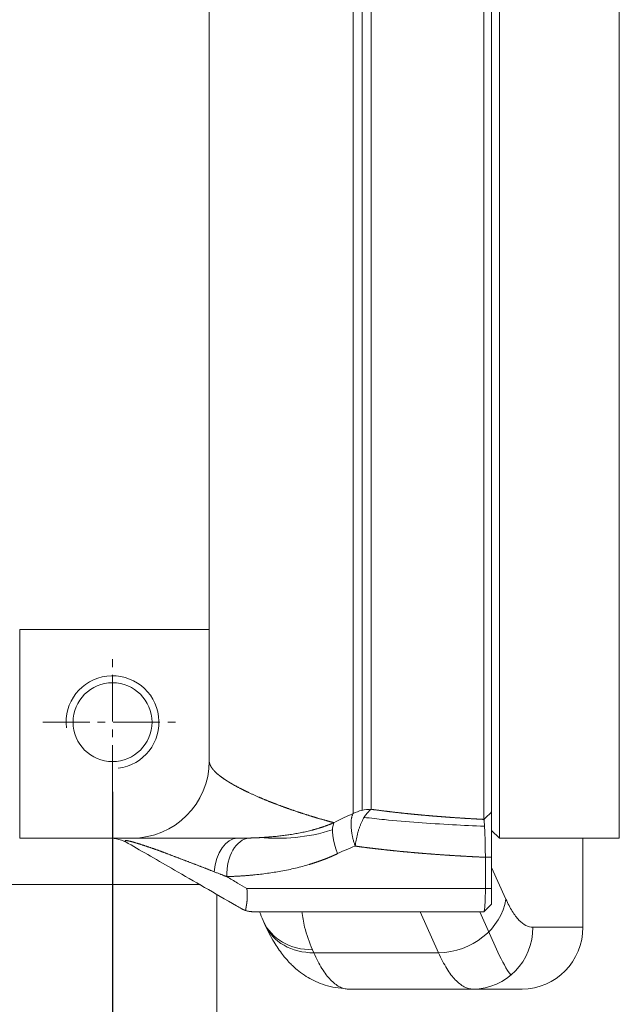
# Model space of a CAD drawing. Header units: millimetres. Extents: x 35469 to 44263, y -24881 to -16268.
# Tile 121 of 231: x 42962 to 43040, y -24129 to -24001. Entities that reach past the tile are written whole.
import ezdxf

# ---------------------------------------------------------------- set-up
doc = ezdxf.new("R2010")
doc.units = ezdxf.units.MM
doc.header["$LTSCALE"] = 0.3175
doc.linetypes.add('CENTER2', pattern=[28.575, 19.05, -3.175, 3.175, -3.175])
for name, color, linetype, lineweight in [('1轮廓实线层', 7, 'Continuous', 18), ('2细线层', 4, 'Continuous', 13), ('3中心线层', 1, 'CENTER2', 13), ('7标注层', 4, 'Continuous', 13)]:
    doc.layers.add(name, color=color, linetype=linetype, lineweight=lineweight)
doc.styles.add('PC_TEXTSTYLE', font='ISOCP.SHX', dxfattribs={"width": 0.707, "bigfont": 'GBCBIG.SHX'})
doc.dimstyles.new('GB_LINEAR', dxfattribs={"dimtxt": 3.5, "dimasz": 3.5, "dimexe": 1, "dimexo": 0, "dimgap": 1.5, "dimtad": 1, "dimdsep": 46, "dimtxsty": 'PC_TEXTSTYLE', "dimcen": 0, "dimclrd": 256, "dimclrt": 3, "dimadec": 0, "dimazin": 2, "dimtp": 0.1, "dimtm": 0.1, "dimtfac": 0.71, "dimtdec": 3, "dimtmove": 0, "dimatfit": 3, "dimfxl": 1, "dimtfill": 1, "dimarcsym": 0})

# ---------------------------------------------------------------- blocks, each defined once
blk = doc.blocks.new('*D78')
at = {"layer": '7标注层', "color": 0, "lineweight": -2, "transparency": 16777216}
for p, q in [((42829.4, -24101.23), (42829.4, -24198.83)), ((42974.4, -24101.23), (42974.4, -24198.83))]:
    blk.add_line(p, q, dxfattribs=at)
at = {"layer": '7标注层', "lineweight": -2, "transparency": 16777216}
blk.add_line((42853.9, -24191.83), (42949.9, -24191.83), dxfattribs=at)
at = {"layer": '7标注层', "transparency": 16777216}
for points in [[(42853.9, -24187.75), (42853.9, -24195.92), (42829.4, -24191.83)], [(42949.9, -24195.92), (42949.9, -24187.75), (42974.4, -24191.83)]]:
    blk.add_solid(points, dxfattribs=at)
at = {"layer": 'Defpoints', "color": 0, "transparency": 16777216}
for p in [(42829.4, -24101.23), (42974.4, -24101.23), (42974.4, -24191.83)]:
    blk.add_point(p, dxfattribs=at)
at = {"layer": '7标注层', "color": 3, "transparency": 16777216, "insert": (42901.9, -24169.08), "char_height": 24.5, "attachment_point": 5, "style": 'PC_TEXTSTYLE', "bg_fill": 3, "box_fill_scale": 1.1, "bg_fill_color": 257, "bg_fill_transparency": 0}
blk.add_mtext('145', dxfattribs=at)

msp = doc.modelspace()

# ---------------------------------------------------------------- linework, layer by layer
at = {"layer": '1轮廓实线层'}
for p, q in [((43022.397, -23952.234), (43022.397, -24104.799)), ((43024.397, -23952.234), (43024.397, -24107.234)), ((43039.897, -23952.234), (43039.897, -24107.234)), ((43005.491, -24104.05), (43005.491, -23953.624)), ((43023.397, -23953.234), (43023.397, -24103.83)), ((43006.641, -23954.052), (43006.641, -24103.632)), ((43007.834, -23954.193), (43007.834, -24103.494)), ((42986.897, -23979.234), (42986.897, -24080.234)), ((42986.897, -24080.234), (42962.397, -24080.234)), ((42962.397, -24080.234), (42962.397, -24107.234)), ((42986.897, -24097.234), (42986.897, -24080.234)), ((43023.397, -24106.234), (43024.397, -24107.234)), ((42976.897, -24107.234), (42962.397, -24107.234)), ((43024.397, -24107.234), (43039.897, -24107.234)), ((43035.201, -24107.234), (43035.201, -24118.734)), ((43022.588, -24113.734), (43022.588, -24109.701)), ((43023.397, -24109.701), (43023.397, -24113.734)), ((43023.397, -24111), (43025.242, -24115.117)), ((42985.755, -24113.234), (42904.893, -24113.234)), ((42991.751, -24113.734), (43022.588, -24113.734)), ((42987.897, -24135.834), (42987.897, -24114.521)), ((42992.508, -24116.734), (43022.399, -24116.734)), ((43022.397, -24116.734), (42992.535, -24116.734)), ((43014.166, -24116.734), (43016.547, -24122.045)), ((43024.216, -24121.985), (43021.862, -24116.734)), ((42993.912, -24117.995), (42994.089, -24118.39)), ((43035.201, -24118.734), (43028.737, -24118.734)), ((43000.244, -24121.65), (43000.421, -24122.045)), ((43016.547, -24122.045), (43000.421, -24122.045)), ((43020.986, -24126.734), (43004.86, -24126.734)), ((43021.01, -24126.734), (43004.884, -24126.734)), ((43027.329, -24126.734), (43021.01, -24126.734)), ((43021.012, -24126.734), (43027.333, -24126.734))]:
    msp.add_line(p, q, dxfattribs=at)
msp.add_circle((42974.397, -24092.234), 5.1, dxfattribs=at)
for centre, radius, start, end in [((42976.897, -24097.234), 10, 270, 0), ((42973.937, -24112.234), 5, 59.99989, 90)]:
    msp.add_arc(centre, radius, start, end, dxfattribs=at)
for centre, major_axis, ratio, start_param, end_param in [((43007.834, -24108.253), (-5, 0), 0.9517461, 4.71243, 5.2002587), ((43005.717, -24109.225), (2.271, -4.454), 0.4052011, 3.4354027, 4.5086391), ((42990.561, -24112.234), (0, -5), 0.6115276, 3.1415923, 4.5785402), ((42992.339, -24112.203), (-0.171, 4.997), 0.6363256, 0.0372046, 1.5490812), ((43017.515, -24115.117), (7.3, 3.273), 0.8365482, 4.2291155, 5.7911855), ((43001.212, -24114.722), (-7.3, -3.273), 0.8365482, 6.2618585, 6.2832069), ((43001.212, -24114.722), (-7.3, -3.273), 0.8365482, 0.0000215, 1.0875229), ((43001.389, -24115.117), (7.3, 3.273), 0.8365482, 3.1416142, 4.2291155), ((43021.01, -24118.734), (0, -8), 0.9659258, 0, 1.5707963), ((43027.329, -24118.734), (0, -8), 0.9840242, 0, 1.5707963), ((43028.773, -24091.734), (0, -35), 0.2588585, 5.7561401, 5.9605262)]:
    msp.add_ellipse(centre, major_axis=major_axis, ratio=ratio, start_param=start_param, end_param=end_param, dxfattribs=at)
for points, weights, knots in [([(42987.263, -24098.184), (42987.144, -24098.021), (42987.053, -24097.86), (42986.929, -24097.544), (42986.897, -24097.388), (42986.897, -24097.234)], [0.999999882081, 0.999999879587, 0.999999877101, 0.999999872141, 0.999999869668, 0.999999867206], [0, 0, 0, 0, 0.4992535, 0.4992535, 1, 1, 1, 1]), ([(43003.02, -24105.228), (43002.583, -24105.112), (43002.138, -24104.989), (43001.196, -24104.721), (43000.698, -24104.574), (42999.704, -24104.27), (42999.208, -24104.113), (42998.224, -24103.791), (42997.737, -24103.625), (42996.778, -24103.288), (42996.305, -24103.117), (42995.38, -24102.769), (42994.928, -24102.593), (42993.605, -24102.06), (42992.772, -24101.698), (42991.617, -24101.154), (42991.248, -24100.972), (42990.809, -24100.745), (42990.722, -24100.7), (42990.551, -24100.609), (42990.467, -24100.564), (42990.218, -24100.428), (42990.057, -24100.338), (42989.278, -24099.89), (42988.738, -24099.537), (42987.85, -24098.848), (42987.502, -24098.512), (42987.263, -24098.185), (42987.263, -24098.184), (42987.263, -24098.184)], [0.99999997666, 0.999999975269, 0.9999999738, 0.999999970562, 0.999999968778, 0.999999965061, 0.999999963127, 0.999999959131, 0.999999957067, 0.999999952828, 0.999999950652, 0.999999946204, 0.999999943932, 0.999999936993, 0.999999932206, 0.999999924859, 0.999999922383, 0.999999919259, 0.999999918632, 0.999999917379, 0.999999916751, 0.999999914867, 0.999999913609, 0.999999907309, 0.999999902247, 0.999999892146, 0.999999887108, 0.999999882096, 0.999999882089, 0.999999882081], [0, 0, 0, 0, 0.0650418, 0.0650418, 0.1369451, 0.1369451, 0.2088485, 0.2088485, 0.2807519, 0.2807519, 0.3526552, 0.3526552, 0.4245586, 0.4245586, 0.5683653, 0.5683653, 0.6402687, 0.6402687, 0.6582445, 0.6582445, 0.6762203, 0.6762203, 0.712172, 0.712172, 0.8559787, 0.8559787, 0.9997855, 0.9997855, 1, 1, 1, 1])]:
    msp.add_rational_spline(points, weights, degree=3, knots=knots, dxfattribs=at)
for points, knots in [([(43005.491, -24104.05), (43005.383, -24104.096), (43005.275, -24104.143), (43004.44, -24104.51), (43003.725, -24104.856), (43003.02, -24105.228)], [0, 0, 0, 0, 0.1289382, 0.1289382, 1, 1, 1, 1]), ([(43007.834, -24103.494), (43007.726, -24103.564), (43007.615, -24103.653), (43007.447, -24103.817), (43007.391, -24103.877), (43007.279, -24104.007), (43007.223, -24104.077), (43007.112, -24104.228), (43007.057, -24104.308), (43006.948, -24104.478), (43006.894, -24104.568), (43006.788, -24104.757), (43006.736, -24104.856), (43006.634, -24105.061), (43006.584, -24105.168), (43006.488, -24105.388), (43006.442, -24105.502), (43006.352, -24105.735), (43006.309, -24105.854), (43006.227, -24106.097), (43006.188, -24106.221), (43006.113, -24106.471), (43006.078, -24106.598), (43006.013, -24106.853), (43005.982, -24106.981), (43005.925, -24107.238), (43005.899, -24107.367), (43005.827, -24107.751), (43005.788, -24108.005), (43005.758, -24108.253)], [0, 0, 0, 0, 0.125, 0.125, 0.1875, 0.1875, 0.25, 0.25, 0.3125, 0.3125, 0.375, 0.375, 0.4375, 0.4375, 0.5, 0.5, 0.5625, 0.5625, 0.625, 0.625, 0.6875, 0.6875, 0.75, 0.75, 0.8125, 0.8125, 0.875, 0.875, 1, 1, 1, 1]), ([(43007.834, -24103.494), (43007.873, -24103.5), (43007.951, -24103.511), (43008.068, -24103.527), (43008.185, -24103.542), (43008.302, -24103.558), (43008.42, -24103.574), (43008.537, -24103.59), (43008.654, -24103.605), (43008.772, -24103.62), (43008.89, -24103.636), (43009.007, -24103.651), (43009.125, -24103.666), (43009.243, -24103.681), (43009.361, -24103.696), (43009.479, -24103.711), (43009.598, -24103.726), (43009.716, -24103.74), (43009.834, -24103.755), (43009.953, -24103.769), (43010.071, -24103.783), (43010.19, -24103.798), (43010.309, -24103.812), (43010.428, -24103.826), (43010.547, -24103.84), (43010.666, -24103.854), (43010.785, -24103.867), (43010.904, -24103.881), (43011.023, -24103.895), (43011.143, -24103.908), (43011.262, -24103.922), (43011.382, -24103.935), (43011.501, -24103.948), (43011.621, -24103.961), (43011.741, -24103.974), (43011.861, -24103.987), (43011.981, -24104), (43012.101, -24104.013), (43012.222, -24104.026), (43012.342, -24104.038), (43012.462, -24104.051), (43012.583, -24104.063), (43012.703, -24104.076), (43012.824, -24104.088), (43012.945, -24104.1), (43013.066, -24104.112), (43013.187, -24104.124), (43013.308, -24104.136), (43013.429, -24104.148), (43013.55, -24104.16), (43013.672, -24104.171), (43013.793, -24104.183), (43013.915, -24104.194), (43014.036, -24104.206), (43014.158, -24104.217), (43014.28, -24104.229), (43014.402, -24104.24), (43014.524, -24104.251), (43014.646, -24104.262), (43014.768, -24104.273), (43014.89, -24104.284), (43015.013, -24104.294), (43015.135, -24104.305), (43015.258, -24104.316), (43015.38, -24104.326), (43015.503, -24104.337), (43015.626, -24104.347), (43015.749, -24104.357), (43015.872, -24104.368), (43015.995, -24104.378), (43016.118, -24104.388), (43016.242, -24104.398), (43016.365, -24104.408), (43016.488, -24104.417), (43016.612, -24104.427), (43016.736, -24104.437), (43016.859, -24104.447), (43016.983, -24104.456), (43017.107, -24104.466), (43017.231, -24104.475), (43017.355, -24104.484), (43017.48, -24104.493), (43017.604, -24104.503), (43017.728, -24104.512), (43017.853, -24104.521), (43017.977, -24104.53), (43018.102, -24104.539), (43018.227, -24104.547), (43018.352, -24104.556), (43018.477, -24104.565), (43018.602, -24104.573), (43018.727, -24104.582), (43018.852, -24104.59), (43018.978, -24104.599), (43019.103, -24104.607), (43019.229, -24104.615), (43019.354, -24104.623), (43019.48, -24104.631), (43019.606, -24104.639), (43019.732, -24104.647), (43019.858, -24104.655), (43019.984, -24104.663), (43020.11, -24104.671), (43020.236, -24104.679), (43020.362, -24104.686), (43020.489, -24104.694), (43020.615, -24104.701), (43020.742, -24104.709), (43020.869, -24104.716), (43020.996, -24104.723), (43021.123, -24104.73), (43021.25, -24104.738), (43021.377, -24104.745), (43021.504, -24104.752), (43021.631, -24104.759), (43021.758, -24104.766), (43021.886, -24104.772), (43022.014, -24104.779), (43022.141, -24104.786), (43022.269, -24104.792), (43022.354, -24104.797), (43022.397, -24104.799)], [0, 0, 0, 0, 0.0083596, 0.0167189, 0.0250777, 0.0334363, 0.0417945, 0.0501524, 0.0585101, 0.0668675, 0.0752248, 0.0835819, 0.0919388, 0.1002957, 0.1086524, 0.1170092, 0.1253659, 0.1337226, 0.1420793, 0.1504362, 0.1587931, 0.1671501, 0.1755074, 0.1838648, 0.1922224, 0.2005802, 0.2089384, 0.2172968, 0.2256556, 0.2340147, 0.2423743, 0.2507342, 0.2590946, 0.2674555, 0.2758169, 0.2841788, 0.2925414, 0.3009045, 0.3092682, 0.3176326, 0.3259977, 0.3343634, 0.34273, 0.3510973, 0.3594654, 0.3678344, 0.3762042, 0.3845749, 0.3929465, 0.401319, 0.4096926, 0.4180671, 0.4264427, 0.4348194, 0.4431972, 0.451576, 0.4599561, 0.4683373, 0.4767197, 0.4851034, 0.4934883, 0.5018746, 0.5102621, 0.518651, 0.5270414, 0.5354331, 0.5438263, 0.5522209, 0.5606171, 0.5690147, 0.577414, 0.5858148, 0.5942172, 0.6026213, 0.6110271, 0.6194346, 0.6278438, 0.6362548, 0.6446675, 0.6530821, 0.6614986, 0.6699169, 0.6783371, 0.6867592, 0.6951834, 0.7036095, 0.7120376, 0.7204678, 0.7289, 0.7373344, 0.7457709, 0.7542096, 0.7626504, 0.7710935, 0.7795389, 0.7879865, 0.7964364, 0.8048886, 0.8133433, 0.8218003, 0.8302597, 0.8387216, 0.8471859, 0.8556528, 0.8641222, 0.8725941, 0.8810687, 0.8895459, 0.8980257, 0.9065081, 0.9149933, 0.9234812, 0.9319719, 0.9404654, 0.9489617, 0.9574608, 0.9659628, 0.9744677, 0.9829755, 0.9914862, 1, 1, 1, 1]), ([(43023.397, -24103.83), (43023.397, -24103.915), (43023.397, -24104.024), (43023.397, -24104.224), (43023.397, -24104.297), (43023.397, -24104.456), (43023.397, -24104.541), (43023.397, -24104.724), (43023.397, -24104.821), (43023.397, -24105.025), (43023.397, -24105.132), (43023.397, -24105.468), (43023.397, -24105.711), (43023.397, -24106.241), (43023.397, -24106.52), (43023.397, -24107.104), (43023.397, -24107.409), (43023.397, -24108.047), (43023.397, -24108.372), (43023.397, -24109.029), (43023.397, -24109.363), (43023.397, -24109.701)], [0, 0, 0, 0, 0.125, 0.125, 0.1875, 0.1875, 0.25, 0.25, 0.3125, 0.3125, 0.375, 0.375, 0.5, 0.5, 0.625, 0.625, 0.75, 0.75, 0.875, 0.875, 1, 1, 1, 1]), ([(42992.05, -24107.213), (42992.081, -24107.212), (42992.143, -24107.211), (42992.235, -24107.208), (42992.328, -24107.205), (42992.42, -24107.202), (42992.512, -24107.199), (42992.604, -24107.196), (42992.696, -24107.192), (42992.787, -24107.188), (42992.879, -24107.185), (42992.97, -24107.181), (42993.06, -24107.176), (42993.151, -24107.172), (42993.241, -24107.168), (42993.332, -24107.163), (42993.421, -24107.158), (42993.511, -24107.153), (42993.601, -24107.148), (42993.69, -24107.143), (42993.779, -24107.138), (42993.868, -24107.132), (42993.956, -24107.127), (42994.044, -24107.121), (42994.132, -24107.115), (42994.22, -24107.109), (42994.308, -24107.102), (42994.395, -24107.096), (42994.482, -24107.089), (42994.569, -24107.083), (42994.858, -24107.06), (42995.347, -24107.016), (42996.032, -24106.943), (42996.702, -24106.86), (42997.387, -24106.762), (42998.085, -24106.646), (42998.797, -24106.511), (42999.489, -24106.361), (42999.987, -24106.239), (43000.296, -24106.157), (43000.423, -24106.123), (43000.548, -24106.089), (43000.673, -24106.053), (43000.797, -24106.018), (43000.921, -24105.981), (43001.043, -24105.944), (43001.166, -24105.907), (43001.287, -24105.869), (43001.408, -24105.83), (43001.528, -24105.791), (43001.647, -24105.751), (43001.766, -24105.711), (43001.883, -24105.67), (43002, -24105.628), (43002.117, -24105.586), (43002.232, -24105.544), (43002.347, -24105.5), (43002.461, -24105.456), (43002.574, -24105.412), (43002.687, -24105.367), (43002.799, -24105.321), (43002.91, -24105.275), (43002.983, -24105.244), (43003.02, -24105.228)], [0, 0, 0, 0, 0.0091055, 0.0181758, 0.0272109, 0.036211, 0.045176, 0.054106, 0.0630009, 0.0718609, 0.080686, 0.0894762, 0.0982315, 0.106952, 0.1156376, 0.1242886, 0.1329048, 0.1414863, 0.1500331, 0.1585453, 0.1670229, 0.1754659, 0.1838743, 0.1922483, 0.2005878, 0.2088929, 0.2171635, 0.2253997, 0.2336017, 0.2417693, 0.2499026, 0.3152341, 0.3785891, 0.4399844, 0.4994365, 0.5652287, 0.6288589, 0.690351, 0.7497308, 0.7609132, 0.7720287, 0.7830774, 0.7940596, 0.8049753, 0.8158248, 0.8266082, 0.8373257, 0.8479774, 0.8585637, 0.8690845, 0.8795402, 0.889931, 0.9002569, 0.9105183, 0.9207153, 0.9308481, 0.940917, 0.9509222, 0.9608639, 0.9707422, 0.9805576, 0.9903101, 1, 1, 1, 1]), ([(43006.911, -24104.54), (43007.779, -24104.643), (43008.653, -24104.738), (43012.401, -24105.113), (43015.331, -24105.328), (43019.692, -24105.568), (43021.08, -24105.633), (43022.478, -24105.689)], [0, 0, 0, 0, 0.1733301, 0.1733301, 0.7399272, 0.7399272, 1, 1, 1, 1]), ([(43022.588, -24109.701), (43022.586, -24109.56), (43022.585, -24109.419), (43022.582, -24109.139), (43022.58, -24109), (43022.576, -24108.724), (43022.573, -24108.586), (43022.57, -24108.416), (43022.57, -24108.382), (43022.568, -24108.314), (43022.568, -24108.28), (43022.566, -24108.179), (43022.564, -24108.112), (43022.56, -24107.913), (43022.557, -24107.784), (43022.551, -24107.529), (43022.547, -24107.405), (43022.54, -24107.161), (43022.537, -24107.041), (43022.532, -24106.895), (43022.531, -24106.866), (43022.529, -24106.809), (43022.528, -24106.78), (43022.525, -24106.695), (43022.523, -24106.639), (43022.516, -24106.475), (43022.512, -24106.37), (43022.503, -24106.167), (43022.498, -24106.07), (43022.489, -24105.883), (43022.484, -24105.794), (43022.478, -24105.687), (43022.476, -24105.666), (43022.474, -24105.625), (43022.473, -24105.604), (43022.469, -24105.543), (43022.466, -24105.504), (43022.458, -24105.391), (43022.448, -24105.25), (43022.437, -24105.128), (43022.426, -24105.017), (43022.42, -24104.966), (43022.411, -24104.898), (43022.408, -24104.876), (43022.403, -24104.836), (43022.4, -24104.817), (43022.397, -24104.799)], [0, 0, 0, 0, 0.0625, 0.0625, 0.125, 0.125, 0.1875, 0.1875, 0.203125, 0.203125, 0.21875, 0.21875, 0.25, 0.25, 0.3125, 0.3125, 0.375, 0.375, 0.4375, 0.4375, 0.453125, 0.453125, 0.46875, 0.46875, 0.5, 0.5, 0.5625, 0.5625, 0.625, 0.625, 0.6875, 0.6875, 0.703125, 0.703125, 0.71875, 0.71875, 0.75, 0.75, 0.8125, 0.875, 0.875, 0.9375, 0.9375, 0.96875, 0.96875, 1, 1, 1, 1]), ([(42987.531, -24111.567), (42987.481, -24111.547), (42987.38, -24111.507), (42987.23, -24111.448), (42987.079, -24111.389), (42986.927, -24111.33), (42986.776, -24111.27), (42986.624, -24111.211), (42986.472, -24111.152), (42986.319, -24111.093), (42986.167, -24111.034), (42986.014, -24110.975), (42985.861, -24110.916), (42985.707, -24110.857), (42985.553, -24110.798), (42985.399, -24110.738), (42985.245, -24110.679), (42985.091, -24110.62), (42984.936, -24110.561), (42984.781, -24110.502), (42984.626, -24110.443), (42984.47, -24110.384), (42984.314, -24110.325), (42984.158, -24110.265), (42984.002, -24110.206), (42983.846, -24110.146), (42983.689, -24110.087), (42983.532, -24110.027), (42983.375, -24109.968), (42983.217, -24109.908), (42983.06, -24109.848), (42982.902, -24109.788), (42982.744, -24109.728), (42982.586, -24109.668), (42982.427, -24109.608), (42982.269, -24109.548), (42982.11, -24109.487), (42981.951, -24109.426), (42981.792, -24109.366), (42981.633, -24109.305), (42981.473, -24109.243), (42981.328, -24109.187), (42981.196, -24109.137), (42981.079, -24109.093), (42980.963, -24109.049), (42980.847, -24109.005), (42980.732, -24108.963), (42980.618, -24108.92), (42980.505, -24108.879), (42980.392, -24108.838), (42980.28, -24108.797), (42980.169, -24108.757), (42980.058, -24108.718), (42979.948, -24108.679), (42979.839, -24108.64), (42979.73, -24108.602), (42979.622, -24108.565), (42979.515, -24108.527), (42979.408, -24108.491), (42979.303, -24108.455), (42979.197, -24108.419), (42979.093, -24108.383), (42978.989, -24108.348), (42978.885, -24108.314), (42978.783, -24108.279), (42978.681, -24108.245), (42978.579, -24108.212), (42978.479, -24108.179), (42978.379, -24108.146), (42978.279, -24108.113), (42978.171, -24108.077), (42978.055, -24108.04), (42977.932, -24108), (42977.813, -24107.962), (42977.698, -24107.926), (42977.587, -24107.891), (42977.48, -24107.858), (42977.376, -24107.827), (42977.277, -24107.797), (42977.181, -24107.769), (42977.089, -24107.742), (42977.001, -24107.717), (42976.917, -24107.694), (42976.837, -24107.672), (42976.761, -24107.652), (42976.689, -24107.633), (42976.62, -24107.616), (42976.556, -24107.601), (42976.495, -24107.587), (42976.435, -24107.574), (42976.377, -24107.562), (42976.319, -24107.551), (42976.266, -24107.543), (42976.218, -24107.536), (42976.174, -24107.532), (42976.135, -24107.529), (42976.101, -24107.529), (42976.072, -24107.53), (42976.048, -24107.534), (42976.029, -24107.539), (42976.016, -24107.547), (42976.007, -24107.556), (42976.004, -24107.568), (42976.006, -24107.581), (42976.012, -24107.597), (42976.024, -24107.614), (42976.041, -24107.634), (42976.059, -24107.651), (42976.073, -24107.664), (42976.083, -24107.672), (42976.093, -24107.68), (42976.102, -24107.688), (42976.112, -24107.696), (42976.122, -24107.704), (42976.132, -24107.711), (42976.142, -24107.719), (42976.152, -24107.726), (42976.161, -24107.733), (42976.171, -24107.74), (42976.181, -24107.747), (42976.191, -24107.754), (42976.201, -24107.761), (42976.21, -24107.767), (42976.22, -24107.774), (42976.23, -24107.78), (42976.24, -24107.786), (42976.249, -24107.792), (42976.259, -24107.798), (42976.268, -24107.804), (42976.278, -24107.81), (42976.287, -24107.816), (42976.297, -24107.822), (42976.306, -24107.827), (42976.315, -24107.833), (42976.325, -24107.839), (42976.334, -24107.844), (42976.343, -24107.849), (42976.352, -24107.855), (42976.361, -24107.86), (42976.37, -24107.865), (42976.378, -24107.87), (42976.387, -24107.875), (42976.395, -24107.88), (42976.404, -24107.885), (42976.412, -24107.89), (42976.42, -24107.895), (42976.429, -24107.899), (42976.434, -24107.902), (42976.437, -24107.904)], [0, 0, 0, 0, 0.0119608, 0.0239489, 0.0359642, 0.0480068, 0.0600765, 0.0721736, 0.0842978, 0.0964493, 0.108628, 0.1208338, 0.1330669, 0.1453271, 0.1576144, 0.169929, 0.1822706, 0.1946395, 0.2070354, 0.2194586, 0.2319089, 0.2443864, 0.256891, 0.2694229, 0.2819819, 0.2945681, 0.3071815, 0.3198221, 0.3324899, 0.3451849, 0.3579071, 0.3706564, 0.383433, 0.3962368, 0.4090678, 0.421926, 0.4348115, 0.4477242, 0.4606642, 0.4736314, 0.486626, 0.4996479, 0.5092626, 0.5188047, 0.5282741, 0.5376712, 0.546996, 0.5562488, 0.5654295, 0.5745385, 0.5835758, 0.5925416, 0.6014359, 0.6102591, 0.6190112, 0.6276923, 0.6363026, 0.6448423, 0.6533114, 0.6617101, 0.6700386, 0.678297, 0.6864855, 0.6946041, 0.7026529, 0.7106322, 0.718542, 0.7263825, 0.7341538, 0.741856, 0.7494892, 0.7592527, 0.768657, 0.7777029, 0.7863911, 0.7947224, 0.8026976, 0.8103177, 0.8175839, 0.8244974, 0.8310595, 0.8372718, 0.8431364, 0.8486555, 0.853832, 0.8586691, 0.8631709, 0.8673427, 0.8711907, 0.8747233, 0.8785031, 0.8819289, 0.8850326, 0.887857, 0.890459, 0.8929113, 0.8953008, 0.8977213, 0.9002636, 0.9030064, 0.906013, 0.9093318, 0.9129991, 0.9170419, 0.9214808, 0.9263312, 0.9316055, 0.9373135, 0.939564, 0.9417782, 0.9439563, 0.9460983, 0.9482044, 0.9502747, 0.9523092, 0.9543081, 0.9562714, 0.9581992, 0.9600917, 0.9619489, 0.9637708, 0.9655577, 0.9673095, 0.9690264, 0.9707085, 0.9723558, 0.9739684, 0.9755464, 0.97709, 0.9785991, 0.9800739, 0.9815145, 0.9829208, 0.9842932, 0.9856316, 0.9869362, 0.9882071, 0.9894444, 0.9906483, 0.9918188, 0.9929561, 0.9940603, 0.9951316, 0.9961701, 0.997176, 0.9981495, 0.9990907, 1, 1, 1, 1]), ([(42976.437, -24107.904), (42978.298, -24108.979), (42980.289, -24110.128), (42984.911, -24112.797), (42987.593, -24114.345), (42990.621, -24116.093), (42990.828, -24116.213), (42991.035, -24116.332)], [0, 0, 0, 0, 0.438397, 0.438397, 0.9618349, 0.9618349, 1, 1, 1, 1]), ([(42990.561, -24107.234), (42990.056, -24107.234), (42989.332, -24107.234), (42988.546, -24107.234), (42988.222, -24107.234), (42988.009, -24107.234), (42987.916, -24107.234), (42987.335, -24107.234), (42986.664, -24107.234), (42986.035, -24107.234), (42985.624, -24107.234), (42985.439, -24107.234), (42984.804, -24107.234), (42984.196, -24107.234), (42983.627, -24107.234), (42983.256, -24107.234), (42983.086, -24107.234), (42982.525, -24107.234), (42981.991, -24107.234), (42981.498, -24107.234), (42981.177, -24107.234), (42981.031, -24107.234), (42980.232, -24107.234), (42979.389, -24107.234), (42978.608, -24107.234), (42978.317, -24107.234), (42978.133, -24107.234), (42978.052, -24107.234), (42977.252, -24107.234), (42976.897, -24107.234), (42976.897, -24107.234)], [0, 0, 0, 0, 0.0625, 0.09375, 0.109375, 0.109375, 0.125, 0.125, 0.1875, 0.21875, 0.21875, 0.25, 0.25, 0.3125, 0.34375, 0.34375, 0.375, 0.375, 0.4375, 0.46875, 0.46875, 0.5, 0.5, 0.625, 0.6875, 0.71875, 0.71875, 0.75, 0.75, 1, 1, 1, 1]), ([(42990.561, -24107.234), (42990.594, -24107.234), (42990.661, -24107.234), (42990.759, -24107.234), (42990.857, -24107.233), (42990.954, -24107.233), (42991.05, -24107.232), (42991.146, -24107.231), (42991.24, -24107.23), (42991.333, -24107.228), (42991.426, -24107.227), (42991.518, -24107.225), (42991.609, -24107.224), (42991.698, -24107.222), (42991.788, -24107.22), (42991.876, -24107.218), (42991.963, -24107.216), (42992.021, -24107.214), (42992.05, -24107.213)], [0, 0, 0, 0, 0.0662431, 0.1319831, 0.1972208, 0.2619572, 0.326193, 0.3899293, 0.4531668, 0.5159063, 0.5781489, 0.6398952, 0.7011461, 0.7619026, 0.8221654, 0.8819353, 0.9412132, 1, 1, 1, 1]), ([(43003.489, -24109.225), (43003.467, -24109.235), (43003.423, -24109.257), (43003.356, -24109.288), (43003.289, -24109.319), (43003.221, -24109.35), (43003.154, -24109.381), (43003.086, -24109.412), (43003.018, -24109.443), (43002.95, -24109.473), (43002.882, -24109.503), (43002.813, -24109.533), (43002.745, -24109.563), (43002.676, -24109.593), (43002.607, -24109.623), (43002.537, -24109.652), (43002.468, -24109.681), (43002.398, -24109.71), (43002.328, -24109.739), (43002.258, -24109.768), (43002.188, -24109.796), (43002.117, -24109.825), (43002.047, -24109.853), (43001.976, -24109.881), (43001.905, -24109.909), (43001.834, -24109.937), (43001.762, -24109.964), (43001.691, -24109.991), (43001.619, -24110.019), (43001.547, -24110.046), (43001.475, -24110.072), (43001.402, -24110.099), (43001.33, -24110.126), (43001.257, -24110.152), (43001.184, -24110.178), (43001.111, -24110.204), (43001.037, -24110.23), (43000.964, -24110.255), (43000.89, -24110.281), (43000.816, -24110.306), (43000.742, -24110.331), (43000.668, -24110.356), (43000.594, -24110.381), (43000.519, -24110.406), (43000.444, -24110.43), (43000.369, -24110.454), (43000.294, -24110.479), (43000.219, -24110.502), (43000.143, -24110.526), (43000.067, -24110.55), (42999.992, -24110.573), (42999.915, -24110.596), (42999.57, -24110.701), (42998.947, -24110.878), (42998.04, -24111.107), (42997.109, -24111.315), (42996.193, -24111.494), (42995.292, -24111.647), (42994.408, -24111.778), (42993.506, -24111.892), (42992.843, -24111.963), (42992.422, -24112.003), (42992.246, -24112.019), (42992.07, -24112.034), (42991.892, -24112.049), (42991.714, -24112.063), (42991.536, -24112.077), (42991.356, -24112.09), (42991.176, -24112.103), (42990.996, -24112.115), (42990.814, -24112.126), (42990.632, -24112.137), (42990.45, -24112.147), (42990.267, -24112.157), (42990.083, -24112.166), (42989.899, -24112.175), (42989.714, -24112.183), (42989.528, -24112.19), (42989.342, -24112.197), (42989.218, -24112.201), (42989.156, -24112.203)], [0, 0, 0, 0, 0.0046299, 0.0092698, 0.0139198, 0.01858, 0.0232504, 0.027931, 0.0326219, 0.0373231, 0.0420348, 0.0467568, 0.0514893, 0.0562324, 0.0609859, 0.0657501, 0.070525, 0.0753105, 0.0801068, 0.0849138, 0.0897316, 0.0945604, 0.0994, 0.1042505, 0.1091121, 0.1139847, 0.1188683, 0.1237631, 0.128669, 0.1335861, 0.1385144, 0.143454, 0.1484049, 0.1533672, 0.1583408, 0.1633258, 0.1683224, 0.1733304, 0.17835, 0.1833811, 0.1884238, 0.1934782, 0.1985443, 0.2036221, 0.2087117, 0.2138131, 0.2189263, 0.2240513, 0.2291883, 0.2343372, 0.239498, 0.2446709, 0.2498558, 0.3099253, 0.371741, 0.4353472, 0.5007846, 0.5605758, 0.6220708, 0.6852918, 0.7502592, 0.7627253, 0.7752661, 0.7878817, 0.8005723, 0.8133379, 0.8261788, 0.839095, 0.8520865, 0.8651536, 0.8782963, 0.8915147, 0.904809, 0.9181792, 0.9316254, 0.9451477, 0.9587462, 0.9724211, 0.9861723, 1, 1, 1, 1]), ([(43022.588, -24109.701), (43022.545, -24109.699), (43022.459, -24109.695), (43022.33, -24109.689), (43022.201, -24109.683), (43022.073, -24109.677), (43021.945, -24109.671), (43021.817, -24109.665), (43021.689, -24109.658), (43021.562, -24109.652), (43021.434, -24109.646), (43021.307, -24109.639), (43021.18, -24109.633), (43021.053, -24109.626), (43020.926, -24109.619), (43020.8, -24109.613), (43020.673, -24109.606), (43020.547, -24109.599), (43020.421, -24109.592), (43020.295, -24109.586), (43020.17, -24109.579), (43020.044, -24109.572), (43019.919, -24109.565), (43019.794, -24109.557), (43019.669, -24109.55), (43019.544, -24109.543), (43019.42, -24109.536), (43019.296, -24109.528), (43019.171, -24109.521), (43019.048, -24109.514), (43018.924, -24109.506), (43018.8, -24109.499), (43018.677, -24109.491), (43018.554, -24109.483), (43018.431, -24109.476), (43018.308, -24109.468), (43018.185, -24109.46), (43018.063, -24109.452), (43017.94, -24109.444), (43017.818, -24109.436), (43017.696, -24109.428), (43017.575, -24109.42), (43017.453, -24109.412), (43017.332, -24109.404), (43017.211, -24109.396), (43017.09, -24109.387), (43016.969, -24109.379), (43016.848, -24109.37), (43016.728, -24109.362), (43016.608, -24109.353), (43016.488, -24109.345), (43016.368, -24109.336), (43016.248, -24109.328), (43016.129, -24109.319), (43016.009, -24109.31), (43015.89, -24109.301), (43015.771, -24109.292), (43015.653, -24109.283), (43015.534, -24109.274), (43015.416, -24109.265), (43015.298, -24109.256), (43015.18, -24109.247), (43015.062, -24109.238), (43014.945, -24109.228), (43014.827, -24109.219), (43014.71, -24109.21), (43014.593, -24109.2), (43014.476, -24109.191), (43014.36, -24109.181), (43014.243, -24109.171), (43014.127, -24109.162), (43014.011, -24109.152), (43013.895, -24109.142), (43013.78, -24109.132), (43013.664, -24109.123), (43013.549, -24109.113), (43013.434, -24109.103), (43013.319, -24109.093), (43013.204, -24109.082), (43013.09, -24109.072), (43012.975, -24109.062), (43012.861, -24109.052), (43012.747, -24109.041), (43012.634, -24109.031), (43012.52, -24109.021), (43012.407, -24109.01), (43012.294, -24109), (43012.181, -24108.989), (43012.068, -24108.978), (43011.955, -24108.968), (43011.843, -24108.957), (43011.731, -24108.946), (43011.619, -24108.935), (43011.507, -24108.924), (43011.396, -24108.913), (43011.284, -24108.902), (43011.173, -24108.891), (43011.062, -24108.88), (43010.951, -24108.869), (43010.84, -24108.858), (43010.73, -24108.846), (43010.62, -24108.835), (43010.51, -24108.823), (43010.4, -24108.812), (43010.29, -24108.8), (43010.181, -24108.789), (43010.071, -24108.777), (43009.962, -24108.766), (43009.854, -24108.754), (43009.745, -24108.742), (43009.636, -24108.73), (43009.528, -24108.718), (43009.42, -24108.706), (43009.312, -24108.694), (43009.204, -24108.682), (43009.097, -24108.67), (43008.989, -24108.658), (43008.882, -24108.646), (43008.775, -24108.633), (43008.669, -24108.621), (43008.562, -24108.609), (43008.456, -24108.596), (43008.35, -24108.584), (43008.244, -24108.571), (43008.138, -24108.558), (43008.032, -24108.546), (43007.927, -24108.533), (43007.822, -24108.52), (43007.717, -24108.507), (43007.612, -24108.495), (43007.507, -24108.482), (43007.403, -24108.469), (43007.299, -24108.456), (43007.195, -24108.442), (43007.091, -24108.429), (43006.987, -24108.416), (43006.884, -24108.403), (43006.78, -24108.389), (43006.677, -24108.376), (43006.574, -24108.363), (43006.472, -24108.349), (43006.369, -24108.336), (43006.267, -24108.322), (43006.165, -24108.308), (43006.063, -24108.295), (43005.961, -24108.281), (43005.86, -24108.267), (43005.792, -24108.258), (43005.758, -24108.253)], [0, 0, 0, 0, 0.0073947, 0.0147818, 0.0221612, 0.0295331, 0.0368974, 0.044254, 0.0516031, 0.0589446, 0.0662784, 0.0736047, 0.0809234, 0.0882345, 0.095538, 0.1028339, 0.1101222, 0.1174029, 0.1246761, 0.1319417, 0.1391997, 0.1464501, 0.1536929, 0.1609282, 0.1681559, 0.175376, 0.1825885, 0.1897935, 0.1969909, 0.2041807, 0.211363, 0.2185377, 0.2257049, 0.2328645, 0.2400165, 0.247161, 0.254298, 0.2614274, 0.2685492, 0.2756635, 0.2827702, 0.2898694, 0.2969611, 0.3040452, 0.3111218, 0.3181908, 0.3252523, 0.3323063, 0.3393527, 0.3463917, 0.353423, 0.3604469, 0.3674632, 0.374472, 0.3814733, 0.3884671, 0.3954534, 0.4024321, 0.4094033, 0.416367, 0.4233233, 0.430272, 0.4372132, 0.4441468, 0.451073, 0.4579917, 0.4649029, 0.4718066, 0.4787028, 0.4855915, 0.4924728, 0.4993465, 0.5062127, 0.5130715, 0.5199228, 0.5267666, 0.5336029, 0.5404318, 0.5472531, 0.554067, 0.5608735, 0.5676724, 0.5744639, 0.581248, 0.5880245, 0.5947936, 0.6015553, 0.6083095, 0.6150562, 0.6217955, 0.6285274, 0.6352518, 0.6419687, 0.6486782, 0.6553803, 0.6620749, 0.6687621, 0.6754419, 0.6821142, 0.6887791, 0.6954366, 0.7020866, 0.7087292, 0.7153644, 0.7219922, 0.7286126, 0.7352255, 0.741831, 0.7484291, 0.7550199, 0.7616032, 0.7681791, 0.7747476, 0.7813087, 0.7878624, 0.7944087, 0.8009476, 0.8074791, 0.8140033, 0.82052, 0.8270294, 0.8335314, 0.840026, 0.8465132, 0.8529931, 0.8594655, 0.8659307, 0.8723884, 0.8788388, 0.8852818, 0.8917175, 0.8981458, 0.9045667, 0.9109803, 0.9173866, 0.9237855, 0.930177, 0.9365612, 0.9429381, 0.9493076, 0.9556698, 0.9620247, 0.9683722, 0.9747124, 0.9810453, 0.9873708, 0.9936891, 1, 1, 1, 1]), ([(42989.156, -24112.203), (42989.111, -24112.186), (42989.024, -24112.151), (42988.896, -24112.102), (42988.774, -24112.054), (42988.657, -24112.009), (42988.547, -24111.966), (42988.442, -24111.925), (42988.308, -24111.872), (42988.141, -24111.807), (42987.939, -24111.728), (42987.736, -24111.648), (42987.599, -24111.594), (42987.531, -24111.567)], [0, 0, 0, 0, 0.0822101, 0.1608201, 0.2358348, 0.307258, 0.3750918, 0.4393381, 0.4999993, 0.6231769, 0.7475707, 0.873179, 1, 1, 1, 1]), ([(42991.611, -24116.588), (42991.61, -24116.586), (42991.61, -24116.581), (42991.609, -24116.574), (42991.608, -24116.567), (42991.608, -24116.56), (42991.607, -24116.552), (42991.607, -24116.544), (42991.607, -24116.536), (42991.607, -24116.528), (42991.607, -24116.52), (42991.607, -24116.511), (42991.608, -24116.502), (42991.608, -24116.493), (42991.609, -24116.484), (42991.609, -24116.474), (42991.61, -24116.465), (42991.611, -24116.455), (42991.612, -24116.445), (42991.613, -24116.434), (42991.614, -24116.424), (42991.616, -24116.413), (42991.617, -24116.402), (42991.619, -24116.39), (42991.62, -24116.379), (42991.622, -24116.367), (42991.624, -24116.355), (42991.626, -24116.343), (42991.628, -24116.33), (42991.63, -24116.317), (42991.632, -24116.305), (42991.634, -24116.291), (42991.636, -24116.278), (42991.639, -24116.264), (42991.641, -24116.25), (42991.644, -24116.236), (42991.646, -24116.222), (42991.649, -24116.207), (42991.652, -24116.192), (42991.654, -24116.177), (42991.657, -24116.162), (42991.66, -24116.146), (42991.663, -24116.131), (42991.666, -24116.115), (42991.669, -24116.098), (42991.672, -24116.082), (42991.675, -24116.065), (42991.678, -24116.048), (42991.681, -24116.031), (42991.685, -24116.013), (42991.688, -24115.996), (42991.691, -24115.978), (42991.694, -24115.96), (42991.697, -24115.942), (42991.701, -24115.923), (42991.704, -24115.904), (42991.707, -24115.885), (42991.71, -24115.866), (42991.714, -24115.847), (42991.717, -24115.827), (42991.72, -24115.807), (42991.723, -24115.787), (42991.727, -24115.767), (42991.73, -24115.747), (42991.733, -24115.726), (42991.736, -24115.705), (42991.739, -24115.684), (42991.742, -24115.663), (42991.745, -24115.642), (42991.748, -24115.62), (42991.751, -24115.598), (42991.754, -24115.576), (42991.757, -24115.554), (42991.76, -24115.532), (42991.762, -24115.509), (42991.765, -24115.487), (42991.767, -24115.464), (42991.77, -24115.441), (42991.772, -24115.418), (42991.775, -24115.395), (42991.777, -24115.372), (42991.779, -24115.348), (42991.782, -24115.324), (42991.784, -24115.301), (42991.786, -24115.277), (42991.787, -24115.253), (42991.79, -24115.22), (42991.793, -24115.178), (42991.796, -24115.125), (42991.8, -24115.07), (42991.803, -24115.011), (42991.806, -24114.95), (42991.809, -24114.886), (42991.811, -24114.819), (42991.813, -24114.749), (42991.814, -24114.677), (42991.814, -24114.616), (42991.813, -24114.567), (42991.813, -24114.53), (42991.813, -24114.489), (42991.812, -24114.444), (42991.811, -24114.396), (42991.81, -24114.344), (42991.808, -24114.289), (42991.805, -24114.231), (42991.802, -24114.169), (42991.797, -24114.104), (42991.791, -24114.035), (42991.784, -24113.964), (42991.775, -24113.89), (42991.764, -24113.813), (42991.755, -24113.761), (42991.751, -24113.734)], [0, 0, 0, 0, 0.0067168, 0.0134484, 0.0201948, 0.0269557, 0.0337311, 0.0405207, 0.0473244, 0.0541421, 0.0609737, 0.067819, 0.0746779, 0.0815504, 0.0884364, 0.0953358, 0.1022485, 0.1091745, 0.1161137, 0.1230658, 0.1300304, 0.1370074, 0.1439963, 0.150997, 0.1580092, 0.1650325, 0.1720668, 0.1791118, 0.1861671, 0.1932327, 0.2003082, 0.2073933, 0.214488, 0.2215919, 0.2287048, 0.2358266, 0.242957, 0.2500959, 0.2572431, 0.2643984, 0.2715615, 0.278732, 0.2859095, 0.2930936, 0.3002842, 0.3074809, 0.3146833, 0.3218911, 0.3291041, 0.3363219, 0.3435442, 0.3507707, 0.3580011, 0.365235, 0.3724723, 0.3797125, 0.3869554, 0.3942007, 0.4014481, 0.4086974, 0.4159482, 0.4232003, 0.4304532, 0.4377065, 0.4449598, 0.452213, 0.4594657, 0.4667176, 0.4739685, 0.4812181, 0.4884661, 0.4957121, 0.5029558, 0.5101971, 0.5174354, 0.5246705, 0.5319022, 0.53913, 0.5463537, 0.5535729, 0.5607874, 0.5679967, 0.5752007, 0.5823989, 0.5895908, 0.5967762, 0.603955, 0.6186352, 0.6339505, 0.6498933, 0.6664547, 0.6836244, 0.7013905, 0.7197393, 0.7386552, 0.7581221, 0.7781261, 0.7870678, 0.7969069, 0.807634, 0.8192381, 0.8317066, 0.8450251, 0.8591772, 0.8741444, 0.8899077, 0.9064483, 0.9237448, 0.9417736, 0.9605097, 0.9799244, 1, 1, 1, 1]), ([(43022.408, -24116.728), (43022.411, -24116.726), (43022.413, -24116.723), (43022.421, -24116.71), (43022.427, -24116.696), (43022.439, -24116.658), (43022.445, -24116.635), (43022.454, -24116.592), (43022.457, -24116.577), (43022.463, -24116.544), (43022.465, -24116.526), (43022.474, -24116.47), (43022.48, -24116.428), (43022.491, -24116.337), (43022.496, -24116.287), (43022.504, -24116.206), (43022.506, -24116.178), (43022.51, -24116.134), (43022.511, -24116.119), (43022.514, -24116.089), (43022.515, -24116.073), (43022.521, -24115.995), (43022.526, -24115.929), (43022.535, -24115.791), (43022.539, -24115.719), (43022.547, -24115.568), (43022.551, -24115.49), (43022.555, -24115.388), (43022.556, -24115.367), (43022.558, -24115.325), (43022.559, -24115.304), (43022.561, -24115.241), (43022.563, -24115.198), (43022.567, -24115.067), (43022.57, -24114.979), (43022.575, -24114.798), (43022.577, -24114.706), (43022.58, -24114.565), (43022.581, -24114.494), (43022.582, -24114.422), (43022.583, -24114.373), (43022.583, -24114.349), (43022.585, -24114.227), (43022.586, -24114.129), (43022.587, -24113.933), (43022.588, -24113.834), (43022.588, -24113.734)], [0, 0, 0, 0, 0.0240099, 0.0240099, 0.0890759, 0.0890759, 0.1541419, 0.1541419, 0.1866749, 0.1866749, 0.2192079, 0.2192079, 0.2842739, 0.2842739, 0.3493399, 0.3493399, 0.3818729, 0.3818729, 0.3981394, 0.3981394, 0.4144059, 0.4144059, 0.4794719, 0.4794719, 0.5445379, 0.5445379, 0.6096039, 0.6096039, 0.6258704, 0.6258704, 0.6421369, 0.6421369, 0.67467, 0.67467, 0.739736, 0.739736, 0.804802, 0.804802, 0.837335, 0.8536015, 0.8536015, 0.869868, 0.869868, 0.934934, 0.934934, 1, 1, 1, 1]), ([(43023.397, -24113.734), (43023.397, -24113.801), (43023.397, -24113.867), (43023.397, -24113.998), (43023.397, -24114.063), (43023.397, -24114.192), (43023.397, -24114.255), (43023.397, -24114.35), (43023.397, -24114.382), (43023.397, -24114.444), (43023.397, -24114.475), (43023.397, -24114.566), (43023.397, -24114.625), (43023.397, -24114.741), (43023.397, -24114.797), (43023.397, -24114.878), (43023.397, -24114.905), (43023.397, -24114.958), (43023.397, -24114.984), (43023.397, -24115.06), (43023.397, -24115.108), (43023.397, -24115.2), (43023.397, -24115.243), (43023.397, -24115.326), (43023.397, -24115.364), (43023.397, -24115.419), (43023.397, -24115.436), (43023.397, -24115.47), (43023.397, -24115.486), (43023.397, -24115.531), (43023.397, -24115.559), (43023.397, -24115.608), (43023.397, -24115.63), (43023.397, -24115.668), (43023.397, -24115.683), (43023.397, -24115.709), (43023.397, -24115.718), (43023.397, -24115.731), (43023.397, -24115.734), (43023.397, -24115.734)], [0, 0, 0, 0, 0.0625, 0.0625, 0.125, 0.125, 0.1875, 0.1875, 0.21875, 0.21875, 0.25, 0.25, 0.3125, 0.3125, 0.375, 0.375, 0.40625, 0.40625, 0.4375, 0.4375, 0.5, 0.5, 0.5625, 0.5625, 0.625, 0.625, 0.65625, 0.65625, 0.6875, 0.6875, 0.75, 0.75, 0.8125, 0.8125, 0.875, 0.875, 0.9375, 0.9375, 1, 1, 1, 1]), ([(43028.737, -24118.734), (43028.432, -24118.734), (43028.127, -24118.657), (43027.522, -24118.349), (43027.223, -24118.119), (43026.633, -24117.509), (43026.344, -24117.13), (43025.781, -24116.228), (43025.506, -24115.706), (43025.242, -24115.117)], [0, 0, 0, 0, 0.25, 0.25, 0.5, 0.5, 0.75, 0.75, 1, 1, 1, 1]), ([(42991.035, -24116.332), (42991.045, -24116.338), (42991.065, -24116.35), (42991.097, -24116.367), (42991.129, -24116.384), (42991.162, -24116.402), (42991.197, -24116.419), (42991.233, -24116.437), (42991.27, -24116.454), (42991.308, -24116.472), (42991.347, -24116.489), (42991.388, -24116.506), (42991.43, -24116.523), (42991.473, -24116.54), (42991.518, -24116.557), (42991.564, -24116.573), (42991.595, -24116.583), (42991.611, -24116.588)], [0, 0, 0, 0, 0.0550974, 0.1117409, 0.1700081, 0.2299219, 0.2914756, 0.354682, 0.419555, 0.4861073, 0.5543503, 0.6242954, 0.6959549, 0.7693414, 0.8444699, 0.9213542, 1, 1, 1, 1]), ([(42992.535, -24116.734), (42992.525, -24116.734), (42992.515, -24116.734), (42992.496, -24116.734), (42992.466, -24116.733), (42992.398, -24116.731), (42992.34, -24116.728), (42992.223, -24116.719), (42992.146, -24116.71), (42991.915, -24116.674), (42991.762, -24116.637), (42991.611, -24116.588)], [0, 0, 0, 0, 0.03125, 0.03125, 0.0625, 0.125, 0.25, 0.25, 0.5, 0.5, 1, 1, 1, 1]), ([(42992.519, -24116.734), (42992.517, -24116.734), (42992.507, -24116.734), (42992.475, -24116.734), (42992.443, -24116.733), (42992.419, -24116.732)], [0, 0, 0, 0, 0.0633549, 0.3435507, 1, 1, 1, 1]), ([(43000.244, -24121.65), (42999.806, -24120.673), (42999.467, -24119.695), (42999.066, -24118.053), (42998.95, -24117.387), (42998.883, -24116.726)], [0, 0, 0, 0, 0.5923732, 0.5923732, 1, 1, 1, 1]), ([(42994.087, -24118.385), (42994.447, -24119.197), (42995.161, -24120.568), (42996.256, -24122.176), (42997.1, -24123.159), (42997.8, -24123.853), (42998.511, -24124.471), (42999.391, -24125.098), (43000.428, -24125.678), (43001.569, -24126.156), (43002.884, -24126.516), (43003.812, -24126.634), (43004.3, -24126.659)], [0, 0, 0, 0, 0.201213, 0.3624735, 0.4814695, 0.5294451, 0.5911497, 0.6696077, 0.7394955, 0.8184309, 0.9056447, 1, 1, 1, 1]), ([(43004.299, -24126.659), (43004.105, -24126.609), (43003.911, -24126.534), (43003.333, -24126.235), (43002.95, -24125.937), (43002.198, -24125.146), (43001.828, -24124.654), (43001.109, -24123.485), (43000.759, -24122.809), (43000.421, -24122.045)], [0, 0, 0, 0, 0.1425661, 0.1425661, 0.4283774, 0.4283774, 0.7141887, 0.7141887, 1, 1, 1, 1]), ([(43016.547, -24122.045), (43016.884, -24122.809), (43017.234, -24123.485), (43017.954, -24124.654), (43018.324, -24125.146), (43019.076, -24125.937), (43019.459, -24126.235), (43020.231, -24126.634), (43020.62, -24126.734), (43021.01, -24126.734)], [0, 0, 0, 0, 0.25, 0.25, 0.5, 0.5, 0.75, 0.75, 1, 1, 1, 1])]:
    msp.add_open_spline(points, degree=3, knots=knots, dxfattribs=at)
msp.add_rational_spline([(43005.758, -24108.253), (43004.768, -24105.337), (43005.491, -24104.05)], [0.999996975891, 0.848891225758, 1], degree=2, dxfattribs=at)
for points, degree in [([(43022.397, -24104.799), (43022.73, -24104.476), (43023.063, -24104.153), (43023.397, -24103.83)], 3), ([(43002.801, -24106.13), (42999.592, -24107.217), (42996.445, -24107.354), (42993.419, -24107.16)], 3), ([(43005.758, -24108.253), (43004.983, -24108.55), (43004.227, -24108.874), (43003.489, -24109.225)], 3), ([(43022.588, -24109.701), (43023.397, -24109.701)], 1), ([(42990.556, -24113.033), (42990.085, -24112.754), (42989.618, -24112.477), (42989.156, -24112.203)], 3), ([(42990.562, -24113.037), (42990.56, -24113.035), (42990.558, -24113.034), (42990.556, -24113.033)], 3), ([(42991.739, -24113.734), (42991.344, -24113.5), (42990.951, -24113.267), (42990.562, -24113.037)], 3), ([(42991.751, -24113.734), (42991.747, -24113.734), (42991.743, -24113.734), (42991.739, -24113.734)], 3), ([(43022.588, -24113.734), (43022.857, -24113.734), (43023.127, -24113.734), (43023.397, -24113.734)], 3), ([(42993.39, -24116.731), (42993.535, -24117.108), (42993.691, -24117.486), (42993.856, -24117.866)], 3), ([(43022.403, -24116.734), (43022.898, -24116.233), (43023.396, -24115.734)], 2), ([(43004.884, -24126.734), (43004.689, -24126.734), (43004.493, -24126.709), (43004.299, -24126.659)], 3)]:
    msp.add_open_spline(points, degree=degree, dxfattribs=at)
at = {"layer": '2细线层'}
msp.add_arc((42974.397, -24092.234), 6, 277, 187, dxfattribs=at)
at = {"layer": '3中心线层'}
for p, q in [((42974.397, -24101.234), (42974.397, -24083.234)), ((42965.397, -24092.234), (42983.397, -24092.234))]:
    msp.add_line(p, q, dxfattribs=at)

# ---------------------------------------------------------------- next in the draw order: dimensions: what is measured, and where the dimension line sits
at = {"layer": '7标注层'}
dim = msp.add_linear_dim(base=(42974.397, -24191.834), p1=(42829.397, -24101.234), p2=(42974.397, -24101.234), dimstyle='GB_LINEAR', override={"dimscale": 7, "dimgap": 1.5, "dimtad": 1, "dimjust": 0, "dimdec": 2, "dimlfac": 1, "dimse1": 0, "dimse2": 0, "dimsd1": 0, "dimsd2": 0, "dimclrd": 256, "dimclre": 0, "dimtofl": 1}, dxfattribs=at)
dim.commit()
dim.dimension.update_dxf_attribs({"geometry": '*D78', "text_midpoint": (42901.897, -24169.084)})

doc.saveas('drawing.dxf')
